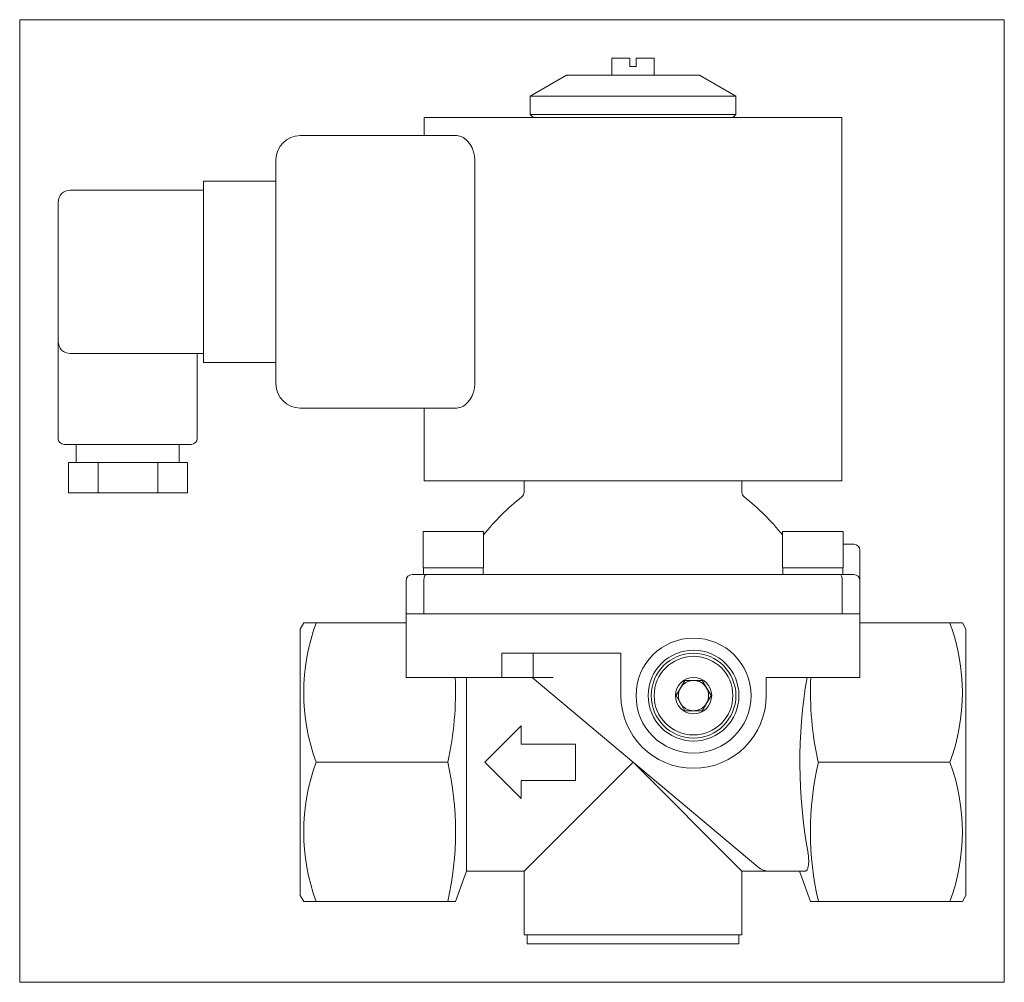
# Model space of a CAD drawing. Extents: x 131 to 294, y 80 to 239.
import ezdxf
from ezdxf.xclip import XClip

# ---------------------------------------------------------------- set-up
doc = ezdxf.new("R2010")
doc.units = 0
doc.header["$LTSCALE"] = 25.4
doc.header["$MEASUREMENT"] = 0
doc.header["$XCLIPFRAME"] = 2
doc.layers.get('0').update_dxf_attribs({"linetype": 'CONTINUOUS'})
for name, color, linetype in [('CEWKA_25', 7, 'CONTINUOUS'), ('PODKŁADKA_SPRĘŻ_', 7, 'CONTINUOUS'), ('W-008_WKRĘT_M4X1', 7, 'CONTINUOUS'), ('WA_002_01_00_005', 7, 'CONTINUOUS'), ('WA_007_01_00_007', 7, 'CONTINUOUS'), ('WA_031_01_00_009', 7, 'CONTINUOUS'), ('WA_031_01_00_011', 7, 'CONTINUOUS'), ('WA_137_01_01', 7, 'CONTINUOUS'), ('WB_120_01_02', 7, 'CONTINUOUS'), ('Ś-008IMBUSM6X16', 7, 'CONTINUOUS')]:
    doc.layers.add(name, color=color, linetype=linetype)

# ---------------------------------------------------------------- blocks, each defined once
blk = doc.blocks.new('SE1')
at = {"layer": 'CEWKA_25', "color": 7, "linetype": 'CONTINUOUS', "lineweight": 0}
for p, q in [((266.94, 223.1), (197.94, 223.1)), ((197.94, 223.1), (197.94, 220.1)), ((266.94, 163.1), (266.94, 223.1)), ((177.44, 220.1), (203.32, 220.1)), ((173.44, 179.1), (173.44, 216.1)), ((206.29, 216.1), (206.29, 179.1)), ((161.44, 209.1), (161.44, 212.6)), ((161.44, 212.6), (173.44, 212.6)), ((139.44, 211.1), (161.44, 211.1)), ((137.44, 186.1), (137.44, 209.1)), ((161.44, 209.1), (161.44, 186.1)), ((137.44, 186.1), (137.44, 170.1)), ((161.44, 182.6), (161.44, 186.1)), ((148.94, 184.1), (139.44, 184.1)), ((161.44, 184.1), (148.94, 184.1)), ((160.44, 170.1), (160.44, 184.1)), ((173.44, 182.6), (161.44, 182.6)), ((203.32, 175.1), (177.44, 175.1)), ((197.94, 175.1), (197.94, 163.1)), ((159.44, 169.1), (138.44, 169.1)), ((140.44, 169.1), (140.44, 166.1)), ((157.44, 166.1), (157.44, 169.1)), ((141.21, 166.1), (139.17, 166.1)), ((139.17, 161.1), (139.17, 166.1)), ((141.21, 166.1), (142.02, 166.1)), ((144.08, 166.1), (142.02, 166.1)), ((148.94, 166.1), (144.08, 166.1)), ((144.08, 161.1), (144.08, 166.1)), ((153.9, 166.1), (148.94, 166.1)), ((158.8, 166.1), (153.9, 166.1)), ((153.9, 161.1), (153.9, 166.1)), ((158.8, 161.1), (158.8, 166.1)), ((266.94, 163.1), (197.94, 163.1)), ((144.08, 161.1), (139.17, 161.1)), ((153.9, 161.1), (144.08, 161.1)), ((158.8, 161.1), (153.9, 161.1))]:
    blk.add_line(p, q, dxfattribs=at)
for centre, radius, start, end in [((177.44, 216.1), 4, 90, 180), ((139.44, 209.1), 2, 90, 180), ((139.44, 186.1), 2, 180, 270), ((177.44, 179.1), 4, 180, 270), ((138.44, 170.1), 1, 180, 270), ((159.44, 170.1), 1, 270, 360)]:
    blk.add_arc(centre, radius, start, end, dxfattribs=at)
for points, knots in [([(203.32, 220.1), (203.64, 220.1), (203.96, 220.01), (204.45, 219.75), (204.61, 219.63), (204.92, 219.38), (205.07, 219.23), (205.37, 218.89), (205.51, 218.69), (205.76, 218.27), (205.88, 218.03), (206.07, 217.53), (206.15, 217.26), (206.26, 216.69), (206.29, 216.4), (206.29, 216.1)], [0, 0, 0, 0, 0.25, 0.25, 0.375, 0.375, 0.5, 0.5, 0.625, 0.625, 0.75, 0.75, 0.875, 0.875, 1, 1, 1, 1]), ([(206.29, 179.1), (206.29, 178.8), (206.26, 178.51), (206.18, 178.09), (206.15, 177.95), (206.07, 177.68), (206.03, 177.55), (205.88, 177.17), (205.76, 176.94), (205.51, 176.51), (205.37, 176.32), (205.08, 175.98), (204.93, 175.82), (204.61, 175.56), (204.45, 175.46), (203.96, 175.19), (203.64, 175.1), (203.32, 175.1)], [0, 0, 0, 0, 0.125, 0.125, 0.1875, 0.1875, 0.25, 0.25, 0.375, 0.375, 0.5, 0.5, 0.625, 0.625, 0.75, 0.75, 1, 1, 1, 1])]:
    blk.add_open_spline(points, degree=3, knots=knots, dxfattribs=at)
at = {"layer": 'PODKŁADKA_SPRĘŻ_', "color": 7, "linetype": 'CONTINUOUS', "lineweight": 0}
for p, q in [((197.8, 148.7), (197.8, 147.6)), ((207.7, 147.6), (207.7, 148.7)), ((257.19, 148.7), (257.19, 147.6)), ((267.09, 147.6), (267.09, 148.7))]:
    blk.add_line(p, q, dxfattribs=at)
at = {"layer": 'W-008_WKRĘT_M4X1', "color": 7, "linetype": 'CONTINUOUS', "lineweight": 0}
for p, q in [((228.94, 232.9), (228.94, 230.1)), ((231.94, 232.9), (228.94, 232.9)), ((231.94, 231.5), (231.94, 232.9)), ((232.94, 232.9), (235.94, 232.9)), ((232.94, 232.9), (232.94, 231.5)), ((235.94, 230.1), (235.94, 232.9)), ((232.94, 231.5), (231.94, 231.5))]:
    blk.add_line(p, q, dxfattribs=at)
at = {"layer": 'WA_002_01_00_005', "color": 7, "linetype": 'CONTINUOUS', "lineweight": 0}
for p, q in [((214.94, 88.1), (214.94, 86.6)), ((249.94, 86.6), (249.94, 88.1)), ((214.94, 86.6), (249.94, 86.6))]:
    blk.add_line(p, q, dxfattribs=at)
at = {"layer": 'WA_007_01_00_007', "color": 7, "linetype": 'CONTINUOUS', "lineweight": 0}
for p, q in [((221.44, 230.1), (215.44, 226.63)), ((221.44, 230.1), (243.44, 230.1)), ((249.44, 226.63), (243.44, 230.1)), ((215.44, 226.63), (249.44, 226.63)), ((215.44, 226.63), (215.44, 223.6)), ((249.44, 223.6), (249.44, 226.63)), ((215.44, 223.6), (249.44, 223.6)), ((215.44, 223.6), (215.94, 223.1)), ((248.94, 223.1), (249.44, 223.6))]:
    blk.add_line(p, q, dxfattribs=at)
at = {"layer": 'WA_031_01_00_009', "color": 7, "linetype": 'CONTINUOUS', "lineweight": 0}
for p, q in [((239.56, 127.6), (241, 130.1)), ((241, 130.1), (243.89, 130.1)), ((243.89, 130.1), (245.33, 127.6)), ((241, 125.1), (239.56, 127.6)), ((245.33, 127.6), (243.89, 125.1)), ((243.89, 125.1), (241, 125.1))]:
    blk.add_line(p, q, dxfattribs=at)
for radius in [7, 6.5, 3]:
    blk.add_circle((242.44, 127.6), radius, dxfattribs=at)
for start, end in [(150, 210), (90, 150), (30, 90), (330, 30), (210, 270), (270, 330)]:
    blk.add_arc((242.44, 127.6), 2.5, start, end, dxfattribs=at)
at = {"layer": 'WA_031_01_00_011', "color": 7, "linetype": 'CONTINUOUS', "lineweight": 0}
blk.add_circle((242.44, 127.6), 7.5, dxfattribs=at)
at = {"layer": 'WA_137_01_01', "color": 7, "linetype": 'CONTINUOUS', "lineweight": 0}
for p, q in [((194.94, 130.6), (194.94, 141.1)), ((195.16, 141.1), (198.94, 141.1)), ((198.94, 141.1), (265.94, 141.1)), ((265.94, 141.1), (269.73, 141.1)), ((269.94, 130.6), (269.94, 141.1)), ((178.02, 139.6), (177.44, 138.6)), ((177.44, 94.6), (177.44, 138.6)), ((180.08, 139.6), (178.02, 139.6)), ((180.08, 139.6), (194.94, 139.6)), ((269.94, 139.6), (284.81, 139.6)), ((284.81, 139.6), (286.87, 139.6)), ((287.44, 138.6), (286.87, 139.6)), ((287.44, 94.6), (287.44, 138.6)), ((210.79, 134.6), (230.44, 134.6)), ((210.79, 130.6), (210.79, 134.6)), ((215.94, 130.6), (215.94, 134.6)), ((230.44, 134.6), (230.44, 127.6)), ((194.94, 130.6), (198.94, 130.6)), ((198.94, 130.6), (210.79, 130.6)), ((204.94, 130.6), (204.94, 98.6)), ((210.79, 130.6), (215.94, 130.6)), ((253.06, 99.3), (215.76, 130.6)), ((219.22, 130.6), (215.94, 130.6)), ((254.44, 130.6), (265.94, 130.6)), ((254.44, 127.6), (254.44, 130.6)), ((265.94, 130.6), (269.94, 130.6)), ((207.94, 116.6), (213.94, 122.6)), ((213.94, 122.6), (213.94, 119.6)), ((213.94, 119.6), (222.94, 119.6)), ((222.94, 119.6), (222.94, 113.6)), ((180.08, 116.6), (201.83, 116.6)), ((213.94, 110.6), (207.94, 116.6)), ((232.44, 116.6), (214.44, 98.6)), ((232.44, 116.6), (250.44, 98.6)), ((263.06, 116.6), (284.81, 116.6)), ((213.94, 113.6), (213.94, 110.6)), ((222.94, 113.6), (213.94, 113.6)), ((203.12, 93.6), (204.94, 98.6)), ((204.94, 98.6), (214.44, 98.6)), ((214.44, 98.6), (214.44, 88.1)), ((250.44, 98.6), (254.99, 98.6)), ((250.44, 88.1), (250.44, 98.6)), ((260.83, 98.6), (254.99, 98.6)), ((259.94, 98.6), (261.76, 93.6)), ((177.44, 94.6), (178.03, 93.59)), ((286.87, 93.6), (287.44, 94.6)), ((180.08, 93.6), (201.83, 93.6)), ((201.83, 93.6), (203.12, 93.6)), ((263.06, 93.6), (284.81, 93.6)), ((284.81, 93.6), (286.87, 93.6)), ((250.44, 88.1), (214.44, 88.1))]:
    blk.add_line(p, q, dxfattribs=at)
blk.add_circle((242.44, 127.6), 9.5, dxfattribs=at)
for centre, radius, start, end in [((211.43, 128.1), 33.4, 159.8579, 200.1421), ((253.46, 128.1), 33.4, 339.8579, 20.1421), ((150.27, 128.18), 52.84, 347.3397, 2.6235), ((343.6, 116.57), 83.59, 170.3355, 190.3135), ((314.44, 128.16), 52.67, 177.351, 192.6858), ((242.44, 127.6), 12, 180, 360), ((211.43, 105.1), 33.4, 159.8579, 200.1421), ((151.1, 105.1), 52.02, 347.2281, 12.7719), ((313.51, 105.1), 51.74, 167.1589, 192.8411), ((253.46, 105.1), 33.4, 339.8579, 20.1421), ((254.99, 101.6), 3, 230, 270), ((202.48, -1946.33), 2039.93, 89.98181, 90.01819), ((262.41, -2205.29), 2298.89, 89.98386, 90.01614)]:
    blk.add_arc(centre, radius, start, end, dxfattribs=at)
for points, knots in [([(261.35, 101.6), (261.37, 101.46), (261.42, 101.17), (261.47, 100.65), (261.48, 99.87), (261.37, 99.13), (261.18, 98.76), (260.99, 98.62), (260.89, 98.61), (260.83, 98.6)], [0, 0, 0, 0, 0.061018, 0.125721, 0.251029, 0.500314, 0.750019, 0.868831, 1, 1, 1, 1]), ([(178.02, 93.6), (178.02, 93.6), (178.02, 93.6), (178.02, 93.6), (178.07, 93.6), (178.26, 93.6), (178.4, 93.6), (178.94, 93.6), (179.45, 93.6), (180.08, 93.6)], [0.4987611, 0.4987611, 0.4987611, 0.4987611, 0.5, 0.5, 0.625, 0.625, 0.75, 0.75, 1, 1, 1, 1])]:
    blk.add_open_spline(points, degree=3, knots=knots, dxfattribs=at)
at = {"layer": 'WB_120_01_02', "color": 7, "linetype": 'CONTINUOUS', "lineweight": 0}
for p, q in [((214.44, 163.1), (214.44, 161.21)), ((250.44, 161.21), (250.44, 163.1)), ((268.94, 152.6), (267.14, 152.6)), ((269.94, 151.6), (269.94, 148.27)), ((269.94, 148.27), (269.94, 146.6)), ((194.94, 146.6), (194.94, 141.1)), ((195.94, 147.6), (198.27, 147.6)), ((197.88, 141.1), (197.88, 146.6)), ((198.27, 147.6), (266.62, 147.6)), ((266.62, 147.6), (268.94, 147.6)), ((267.01, 146.6), (267.01, 141.1)), ((269.94, 141.1), (269.94, 146.6)), ((195.16, 141.1), (194.94, 141.1)), ((197.88, 141.1), (197.64, 141.1)), ((267.01, 141.1), (197.88, 141.1)), ((267.24, 141.1), (267.01, 141.1)), ((269.94, 141.1), (269.73, 141.1))]:
    blk.add_line(p, q, dxfattribs=at)
for centre, radius, start, end in [((213.44, 161.21), 1, 308.3185, 360), ((251.44, 161.21), 1, 180, 231.6815), ((238.24, 129.83), 39, 128.3185, 141.4482), ((226.64, 129.83), 39, 38.5518, 51.6815), ((268.94, 151.6), 1, 0, 90), ((195.94, 146.6), 1, 90, 180), ((268.94, 146.6), 1, 0, 90)]:
    blk.add_arc(centre, radius, start, end, dxfattribs=at)
for points, knots in [([(198.27, 147.6), (198.17, 147.6), (198.07, 147.5), (197.96, 147.23), (197.93, 147.12), (197.89, 146.87), (197.88, 146.74), (197.88, 146.6)], [0, 0, 0, 0, 0.5, 0.5, 0.75, 0.75, 1, 1, 1, 1]), ([(267.01, 146.6), (267.01, 146.74), (267, 146.87), (266.96, 147.12), (266.93, 147.23), (266.82, 147.5), (266.72, 147.6), (266.62, 147.6)], [0, 0, 0, 0, 0.25, 0.25, 0.5, 0.5, 1, 1, 1, 1])]:
    blk.add_open_spline(points, degree=3, knots=knots, dxfattribs=at)
at = {"layer": 'Ś-008IMBUSM6X16', "color": 7, "linetype": 'CONTINUOUS', "lineweight": 0}
for p, q in [((207.75, 154.7), (197.75, 154.7)), ((197.75, 154.7), (197.75, 148.7)), ((207.75, 148.7), (207.75, 154.7)), ((267.14, 154.7), (257.14, 154.7)), ((257.14, 154.7), (257.14, 148.7)), ((267.14, 148.7), (267.14, 154.7)), ((207.75, 148.7), (197.75, 148.7)), ((267.14, 148.7), (257.14, 148.7))]:
    blk.add_line(p, q, dxfattribs=at)

msp = doc.modelspace()

# ---------------------------------------------------------------- block references
at = {"color": 0, "lineweight": 0}
ref = msp.add_blockref('SE1', (0, 0), dxfattribs=at)
XClip(ref).set_block_clipping_path([(131.0936483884, 80.2489464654), (293.7936543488, 239.2489493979)])
ref.dxf.unprotected_set("ltscale", 0)

doc.saveas('drawing.dxf')
